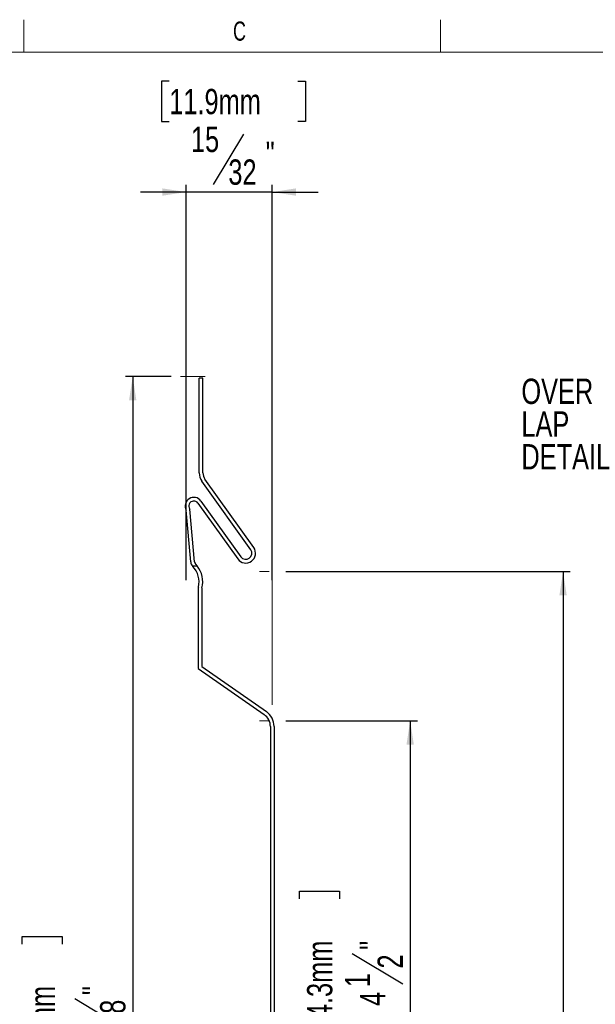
# Paper-space layout 'Sheet3' of a CAD drawing. Header units: inches. Extents: x 0.5 to 19.2, y -4 to 10.7.
# Tile 17 of 27: x 5.1 to 8.3, y 5.3 to 10.7. Entities that reach past the tile are written whole.
import ezdxf

# ---------------------------------------------------------------- set-up
doc = ezdxf.new("R2010")
doc.units = ezdxf.units.IN
doc.header["$MEASUREMENT"] = 0
doc.layers.add('FORMAT', color=7, linetype='Continuous')
doc.styles.add('SLDTEXTSTYLE0', font='TXT', dxfattribs={"width": 0.7})
doc.styles.add('SLDTEXTSTYLE3', font='TXT', dxfattribs={"width": 0.75})
doc.dimstyles.new('SLDDIMSTYLE3', dxfattribs={"dimtxt": 0.137795, "dimasz": 0.13, "dimexe": 0, "dimexo": 0.0625, "dimgap": 0.034449, "dimtad": 1, "dimdec": 6, "dimrnd": 1e-09, "dimzin": 12, "dimdsep": 46, "dimlunit": 5, "dimtxsty": 'SLDTEXTSTYLE3', "dimsah": 1, "dimcen": 0.09, "dimadec": 0, "dimazin": 3, "dimtfac": 1, "dimtofl": 0, "dimtmove": 0, "dimatfit": 3, "dimfxl": 1, "dimfrac": 2, "dimtolj": 1, "dimtzin": 12, "dimarcsym": 0})
doc.dimstyles.new('SLDDIMSTYLE4', dxfattribs={"dimtxt": 0.137795, "dimasz": 0.13, "dimexe": 0, "dimexo": 0.0625, "dimgap": 0.034449, "dimtad": 1, "dimdec": 6, "dimrnd": 1e-09, "dimzin": 12, "dimdsep": 46, "dimlunit": 5, "dimtxsty": 'SLDTEXTSTYLE3', "dimsah": 1, "dimcen": 0.09, "dimadec": 0, "dimazin": 3, "dimtfac": 1, "dimtmove": 0, "dimatfit": 0, "dimfxl": 1, "dimfrac": 2, "dimtolj": 1, "dimtzin": 12, "dimarcsym": 0})

# ---------------------------------------------------------------- blocks, each defined once
blk = doc.blocks.new('_D_10')
at = {"layer": 'FORMAT'}
for p, q in [((5.9716, 8.7502), (5.7228, 8.7502)), ((5.7621, 8.7502), (5.7621, 2.3752)), ((5.1591, 5.6578), (5.1591, 5.6998)), ((5.1591, 5.6998), (5.3778, 5.6998)), ((5.3778, 5.6998), (5.3778, 5.6578)), ((5.4462, 5.3617), (5.7218, 5.1963)), ((5.1591, 4.8552), (5.1591, 4.8132)), ((5.3778, 4.8132), (5.3778, 4.8552)), ((5.1591, 4.8132), (5.3778, 4.8132)), ((5.9716, 2.3752), (5.7228, 2.3752))]:
    blk.add_line(p, q, dxfattribs=at)
for points in [[(5.7621, 8.7502), (5.7421, 8.6202), (5.7821, 8.6202)], [(5.7621, 2.3752), (5.7821, 2.5052), (5.7421, 2.5052)]]:
    blk.add_solid(points, dxfattribs=at)
at = {"layer": 'FORMAT', "char_height": 0.1378, "attachment_point": 1, "rotation": 90, "style": 'SLDTEXTSTYLE3'}
for s, insert in [('161.9mm', (5.2002, 4.8552)), ('"', (5.4869, 5.3808)), ('8', (5.5845, 5.279)), ('3', (5.4063, 5.1772)), ('6', (5.489, 5.0754))]:
    blk.add_mtext(s, dxfattribs=dict(at, insert=insert))
blk = doc.blocks.new('_D_11')
at = {"layer": 'FORMAT'}
for p, q in [((6.5975, 6.8752), (7.3136, 6.8752)), ((7.2742, 6.8752), (7.2742, 2.3752)), ((6.6711, 5.9044), (6.6711, 5.9463)), ((6.6711, 5.9463), (6.8898, 5.9463)), ((6.8898, 5.9463), (6.8898, 5.9044)), ((6.9582, 5.6082), (7.2338, 5.4428)), ((6.6711, 5.1017), (6.6711, 5.0597)), ((6.8898, 5.0597), (6.8898, 5.1017)), ((6.6711, 5.0597), (6.8898, 5.0597)), ((6.5975, 2.3752), (7.3136, 2.3752))]:
    blk.add_line(p, q, dxfattribs=at)
for points in [[(7.2742, 6.8752), (7.2542, 6.7452), (7.2942, 6.7452)], [(7.2742, 2.3752), (7.2942, 2.5052), (7.2542, 2.5052)]]:
    blk.add_solid(points, dxfattribs=at)
at = {"layer": 'FORMAT', "char_height": 0.1378, "attachment_point": 1, "rotation": 90, "style": 'SLDTEXTSTYLE3'}
for s, insert in [('114.3mm', (6.7122, 5.1017)), ('"', (6.9989, 5.6273)), ('2', (7.0966, 5.5255)), ('1', (6.9184, 5.4237)), ('4', (7.001, 5.3219))]:
    blk.add_mtext(s, dxfattribs=dict(at, insert=insert))
blk = doc.blocks.new('_D_12')
at = {"layer": 'FORMAT'}
for p, q in [((6.5975, 7.6877), (8.1468, 7.6877)), ((8.1075, 7.6877), (8.1075, 2.3752)), ((7.5044, 4.6949), (7.5044, 4.7369)), ((7.5044, 4.7369), (7.7231, 4.7369)), ((7.7231, 4.7369), (7.7231, 4.6949)), ((7.7915, 4.3479), (8.0671, 4.1825)), ((7.5044, 3.8923), (7.5044, 3.8503)), ((7.7231, 3.8503), (7.7231, 3.8923)), ((7.5044, 3.8503), (7.7231, 3.8503)), ((6.5975, 2.3752), (8.1468, 2.3752))]:
    blk.add_line(p, q, dxfattribs=at)
for points in [[(8.1075, 7.6877), (8.0875, 7.5577), (8.1275, 7.5577)], [(8.1075, 2.3752), (8.1275, 2.5052), (8.0875, 2.5052)]]:
    blk.add_solid(points, dxfattribs=at)
at = {"layer": 'FORMAT', "char_height": 0.1378, "attachment_point": 1, "rotation": 90, "style": 'SLDTEXTSTYLE3'}
for s, insert in [('134.9mm', (7.5455, 3.8923)), ('"', (7.8322, 4.4688)), ('16', (7.9298, 4.2652)), ('5', (7.7517, 4.1634)), ('5', (7.8343, 4.0616))]:
    blk.add_mtext(s, dxfattribs=dict(at, insert=insert))
blk = doc.blocks.new('_D_13')
at = {"layer": 'FORMAT'}
for p, q in [((5.9613, 10.3582), (5.9193, 10.3582)), ((5.9193, 10.3582), (5.9193, 10.1394)), ((6.6621, 10.3582), (6.7041, 10.3582)), ((6.7041, 10.3582), (6.7041, 10.1394)), ((5.9193, 10.1394), (5.9613, 10.1394)), ((6.7041, 10.1394), (6.6621, 10.1394)), ((6.3659, 10.0711), (6.2006, 9.7955)), ((6.0538, 7.6414), (6.0538, 9.7945)), ((6.5226, 7.6414), (6.5226, 9.7945)), ((6.0538, 9.7551), (5.8038, 9.7551)), ((6.5226, 9.7551), (6.0538, 9.7551)), ((6.5226, 9.7551), (6.7726, 9.7551))]:
    blk.add_line(p, q, dxfattribs=at)
for points in [[(6.0538, 9.7551), (5.9238, 9.7751), (5.9238, 9.7351)], [(6.5226, 9.7551), (6.6526, 9.7351), (6.6526, 9.7751)]]:
    blk.add_solid(points, dxfattribs=at)
at = {"layer": 'FORMAT', "char_height": 0.1378, "attachment_point": 1, "style": 'SLDTEXTSTYLE3'}
for s, insert in [('11.9mm', (5.9613, 10.3171)), ('15', (6.0796, 10.1109)), ('"', (6.4869, 10.0303)), ('32', (6.2833, 9.9327))]:
    blk.add_mtext(s, dxfattribs=dict(at, insert=insert))
blk = doc.blocks.new('SW_NOTE_5')
at = {"layer": 'FORMAT', "color": 0, "char_height": 0.1378, "attachment_point": 1, "style": 'SLDTEXTSTYLE3'}
for s, insert in [('OVER', (-0.595, 0.4248)), ('LAP', (-0.595, 0.2466)), ('DETAIL', (-0.595, 0.0684))]:
    blk.add_mtext(s, dxfattribs=dict(at, insert=insert))

psp = doc.layouts.new('Sheet3')

# ---------------------------------------------------------------- linework, layer by layer
at = {"color": 7, "linetype": 'Continuous', "lineweight": 18}
for p, q in [((5.1679183, 10.5170732), (5.1679183, 10.6939449)), ((7.4387516, 10.5170732), (7.4387516, 10.6939449)), ((14.2512516, 10.5170732), (0.6262516, 10.5170732))]:
    psp.add_line(p, q, dxfattribs=at)
at = {"color": 7, "linetype": 'Continuous', "lineweight": 25}
for p, q in [((6.1249927, 8.2252844), (6.1249927, 8.7420916)), ((6.1449927, 8.7420916), (6.1249927, 8.7420916)), ((6.1449927, 8.2252844), (6.1449927, 8.7420916)), ((6.4051867, 7.8070376), (6.1396162, 8.1795781)), ((6.4214723, 7.818647), (6.1559019, 8.1911875)), ((6.1177335, 8.0605187), (6.3344019, 7.7565775)), ((6.1340191, 8.0721281), (6.3506875, 7.7681869)), ((6.0783191, 7.7400404), (6.0536454, 8.0215568)), ((6.0982427, 7.7417866), (6.073147, 8.028118)), ((6.0871319, 7.7184695), (6.1137949, 7.7184695)), ((6.1189593, 7.5937926), (6.1189593, 7.1607217)), ((6.1389593, 7.5937926), (6.1389593, 7.1711332)), ((6.1189593, 7.1607217), (6.4790834, 6.9085602)), ((6.1389593, 7.1711332), (6.4905549, 6.9249431)), ((6.5126601, 6.84406), (6.5126601, 2.4542961)), ((6.5326601, 6.84406), (6.5326601, 2.4542961))]:
    psp.add_line(p, q, dxfattribs=at)
for centre, radius, start, end in [((6.2037329, 8.2252844), 0.0787402, 180, 215.4836679), ((6.2037329, 8.2252844), 0.0587402, 180, 215.4836679), ((6.0952927, 8.0445215), 0.0475591, 35.4836679, 208.8727174), ((6.0952927, 8.0445215), 0.0275591, 35.4836679, 216.5277579), ((6.3779371, 7.7876123), 0.0534646, 215.4836679, 35.4836679), ((6.3779371, 7.7876123), 0.0334646, 215.4836679, 35.4836679), ((6.1175389, 7.7434779), 0.0393701, 185.0089251, 219.4358751), ((6.1175389, 7.7434779), 0.0193701, 185.0089251, 224.5145115), ((6.0044082, 7.6322483), 0.1392823, 38.2459736, 44.5145115), ((6.1175389, 7.7434779), 0.0393701, 219.4358751, 224.5145115), ((6.0044082, 7.6322483), 0.1192823, 345.9723855, 44.5145115), ((6.0044082, 7.6322483), 0.1392823, 345.9723855, 38.2459736), ((6.1583293, 7.5937926), 0.0393701, 165.9723855, 180), ((6.1583293, 7.5937926), 0.0193701, 165.9723855, 180), ((6.4339199, 6.84406), 0.0987402, 0, 55), ((6.4339199, 6.84406), 0.0787402, 0, 55)]:
    psp.add_arc(centre, radius, start, end, dxfattribs=at)
at = {"layer": 'FORMAT', "color": 250, "lineweight": 18, "true_color": 0x454545}
for p, q in [((6.1565971, 8.7502411), (6.0228777, 8.7502411)), ((6.0538112, 8.0212588), (6.0538112, 8.0847753)), ((6.5225612, 6.961885), (6.5225612, 8.0847753)), ((6.4536049, 7.6877411), (6.5051918, 7.6877411)), ((6.4536049, 6.8752411), (6.5051918, 6.8752411))]:
    psp.add_line(p, q, dxfattribs=at)

# ---------------------------------------------------------------- block references
at = {"layer": 'FORMAT'}
psp.add_blockref('SW_NOTE_5', (8.4754498, 8.3138739), dxfattribs=at)

# ---------------------------------------------------------------- texts
at = {"color": 7, "linetype": 'Continuous', "lineweight": 0, "insert": (6.3441318, 10.6839024), "char_height": 0.1041667, "attachment_point": 2, "style": 'SLDTEXTSTYLE0'}
psp.add_mtext('C', dxfattribs=at)

# ---------------------------------------------------------------- dimensions: what is measured, and where the dimension line sits
at = {"layer": 'FORMAT'}
dim = psp.add_linear_dim(base=(6.0538112, 9.7550882), p1=(6.5225612, 7.5233302), p2=(6.0538112, 7.5233302), dimstyle='SLDDIMSTYLE4', dxfattribs=at)
dim.commit()
dim.dimension.update_dxf_attribs({"geometry": '_D_13', "text_midpoint": (6.3116827, 9.7550882), "dimtype": 160})
for base, p1, p2, picture, middle in [((5.7621493, 2.3752411), (6.0897374, 8.7502411), (6.0897374, 2.3752411), '_D_10', (5.7621493, 5.2565172)), ((8.1074632, 2.3752411), (6.4793984, 7.6877411), (6.4793984, 2.3752411), '_D_12', (8.1074632, 4.2936018)), ((7.2741892, 2.3752411), (6.4793984, 6.8752411), (6.4793984, 2.3752411), '_D_11', (7.2741892, 5.5030338))]:
    dim = psp.add_linear_dim(base=base, p1=p1, p2=p2, angle=90, dimstyle='SLDDIMSTYLE3', dxfattribs=at)
    dim.commit()
    dim.dimension.update_dxf_attribs({"geometry": picture, "text_midpoint": middle, "dimtype": 160})

doc.saveas('drawing.dxf')
